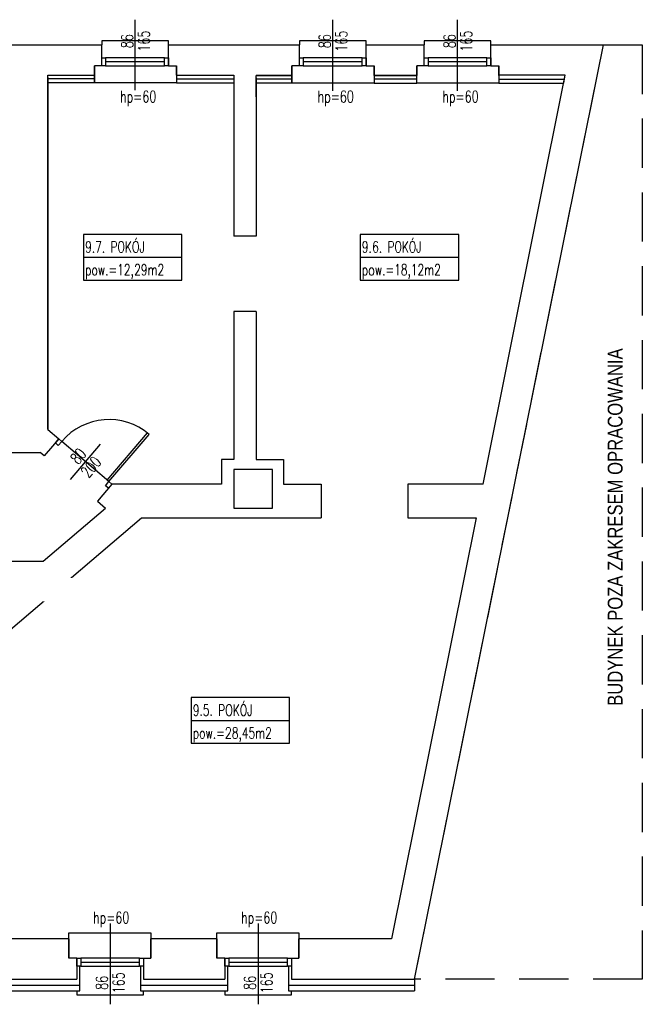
# Model space of a CAD drawing. Header units: inches. Extents: x -23201 to -18535, y -9985 to 4139.
# Tile 20 of 25: x -19338 to -18535, y -1380 to -109. Entities that reach past the tile are written whole.
import ezdxf
from ezdxf.enums import TextEntityAlignment as Align

# ---------------------------------------------------------------- set-up
doc = ezdxf.new("R2010")
doc.units = ezdxf.units.IN
doc.header["$MEASUREMENT"] = 0
doc.linetypes.add('DASHED', pattern=[19.05, 12.7, -6.35])
for name, color, linetype in [('01 sciana', 252, 'Continuous'), ('04_stolarka_cienka', 252, 'Continuous'), ('11_opisy_tekst', 252, 'Continuous'), ('___ramka', 252, 'Continuous'), ('__proj_docieplenie', 252, 'BATTING'), ('__wyżej', 252, 'DASHED'), ('_stolarka', 252, 'Continuous'), ('opisy', 252, 'Continuous'), ('P_opis', 252, 'Continuous')]:
    doc.layers.add(name, color=color, linetype=linetype)
doc.styles.add('OPISY POM_50', font='simplex.shx', dxfattribs={"width": 0.7, "height": 0.13})
doc.styles.get("Standard").update_dxf_attribs({"font": 'arial.ttf'})
doc.linetypes.add('BATTING', pattern='A,0.00254,-2.54,[134,ltypeshp.shx,S=2.54,R=0,X=-2.54,Y=0],-5.08,[134,ltypeshp.shx,S=2.54,R=180,X=2.54,Y=0],-2.54', length=10.16254)
doc.linetypes.add('ZIGZAG', pattern='A,0.00254,-5.08,[131,ltypeshp.shx,S=5.08,R=0,X=-5.08,Y=0],-10.16,[131,ltypeshp.shx,S=5.08,R=180,X=5.08,Y=0],-5.08', length=20.32254)

msp = doc.modelspace()

# ---------------------------------------------------------------- linework, layer by layer
at = {"layer": '01 sciana'}
for p, q in [((-19278.7, -141.6), (-19232.1, -141.6)), ((-19232.1, -168.6), (-19232.1, -141.6)), ((-19146.1, -141.6), (-18977.1, -141.6)), ((-19146.1, -168.6), (-19146.1, -141.6)), ((-18977.1, -168.6), (-18977.1, -141.6)), ((-18891.1, -141.6), (-18816.1, -141.6)), ((-18891.1, -168.6), (-18891.1, -141.6)), ((-18828.6, -1347.6), (-18584.7, -141.6)), ((-18816.1, -168.6), (-18816.1, -141.6)), ((-18730.1, -141.6), (-18584.7, -141.6)), ((-18730.1, -168.6), (-18730.1, -141.6)), ((-19241.7, -180.6), (-19241.7, -168.6)), ((-19232.1, -168.6), (-19241.7, -168.6)), ((-19241.7, -168.6), (-19241.7, -180.6)), ((-19146.1, -168.6), (-19135.7, -168.6)), ((-19135.7, -180.6), (-19135.7, -168.6)), ((-19135.7, -168.6), (-19135.7, -180.6)), ((-18986.8, -181.1), (-18986.8, -168.6)), ((-18977.1, -168.6), (-18986.8, -168.6)), ((-18986.8, -168.6), (-18986.8, -181.1)), ((-18891.1, -168.6), (-18880.8, -168.6)), ((-18880.8, -181.1), (-18880.8, -168.6)), ((-18880.8, -168.6), (-18880.8, -181.1)), ((-18825.8, -181.1), (-18825.8, -168.6)), ((-18816.1, -168.6), (-18825.8, -168.6)), ((-18825.8, -168.6), (-18825.8, -181.1)), ((-18730.1, -168.6), (-18719.8, -168.6)), ((-18719.8, -181.1), (-18719.8, -168.6)), ((-18719.8, -168.6), (-18719.8, -180.6)), ((-19301.7, -180.6), (-19241.7, -180.6)), ((-19135.7, -180.6), (-19061.7, -180.6)), ((-19061.7, -180.6), (-19061.7, -388.6)), ((-19032.7, -181.1), (-18986.8, -181.1)), ((-18986.8, -181.1), (-19032.7, -181.1)), ((-19032.7, -208.6), (-19032.7, -181.1)), ((-18880.8, -181.1), (-18825.8, -181.1)), ((-18825.8, -181.1), (-18880.8, -181.1)), ((-18740.2, -708.5), (-18634, -180.6)), ((-18634, -180.6), (-18719.8, -180.6)), ((-19032.7, -388.6), (-19061.7, -388.6)), ((-19061.7, -485.6), (-19061.7, -676.6)), ((-19032.7, -485.6), (-19061.7, -485.6)), ((-19061.7, -676.6), (-19077.7, -676.6)), ((-19077.7, -676.6), (-19077.7, -708.6)), ((-19219, -708.6), (-19237.8, -730.6)), ((-19219, -708.6), (-19237.8, -730.6)), ((-19077.7, -708.6), (-19219, -708.6)), ((-18740.2, -708.5), (-18837, -708.6)), ((-18837, -708.6), (-18837, -752.1)), ((-19237.8, -730.6), (-19227.5, -739.5)), ((-19274.7, -1295.6), (-19274.7, -1320.6)), ((-19274.7, -1320.6), (-19274.7, -1295.6)), ((-19168.7, -1295.6), (-19168.7, -1320.6)), ((-19168.7, -1320.6), (-19168.7, -1295.6)), ((-19083.7, -1320.6), (-19083.7, -1295.6)), ((-19083.7, -1295.6), (-19083.7, -1320.6)), ((-19083.7, -1320.6), (-19083.7, -1295.6)), ((-18977.7, -1295.6), (-18977.7, -1320.6)), ((-18977.7, -1320.6), (-18977.7, -1295.6)), ((-19264.3, -1320.6), (-19274.7, -1320.6)), ((-19264.3, -1320.6), (-19264.3, -1347.6)), ((-19178.3, -1320.6), (-19168.7, -1320.6)), ((-19178.3, -1320.6), (-19178.3, -1347.6)), ((-19073.3, -1320.6), (-19083.7, -1320.6)), ((-19073.3, -1320.6), (-19073.3, -1347.6)), ((-18987.3, -1320.6), (-18977.7, -1320.6)), ((-18987.3, -1320.6), (-18987.3, -1347.6)), ((-19462.3, -1347.6), (-19264.3, -1347.6)), ((-19178.3, -1347.6), (-19073.3, -1347.6)), ((-18987.3, -1347.6), (-18828.6, -1347.6))]:
    msp.add_line(p, q, dxfattribs=at)
for points in [[(-19403, -141.6), (-19232.1, -141.6)], [(-19146.1, -141.6), (-19005.4, -141.6)], [(-19301.7, -183.6), (-19301.7, -638), (-19287.5, -650.2), (-19306.3, -672.2), (-19311.7, -667.6)], [(-19301.7, -638), (-19301.7, -180.6)], [(-19032.7, -184.1), (-19032.7, -388.6)], [(-19032.7, -485.6), (-19032.7, -676.6), (-18997.7, -676.6), (-18997.7, -708.6), (-18949, -708.6), (-18949, -752.1)], [(-19698.7, -667.6), (-19311.7, -667.6)], [(-19427.7, -849.1), (-19498.7, -849.1), (-19498.7, -808.1), (-19307.9, -808.1), (-19227.5, -739.5)], [(-19349.7, -1295.6), (-19349.7, -896.3), (-19180.7, -752.1), (-18949, -752.1)], [(-18749, -752.1), (-18858.4, -1295.6), (-18977.7, -1295.6)], [(-18837, -752.1), (-18749, -752.1)], [(-19274.7, -1295.6), (-19349.7, -1295.6)], [(-19083.7, -1295.6), (-19168.7, -1295.6)]]:
    msp.add_lwpolyline(points, dxfattribs=at)
msp.add_lwpolyline([(-19061.7, -739.6), (-19011.7, -739.6), (-19011.7, -689.6), (-19061.7, -689.6)], close=True, dxfattribs=at)
at = {"layer": '04_stolarka_cienka'}
for p, q in [((-19189.1, -200.3), (-19189.1, -109.2)), ((-18934.1, -200.8), (-18934.1, -109.2)), ((-18773.1, -200.8), (-18773.1, -109.2)), ((-19151.1, -158.6), (-19227.1, -158.6)), ((-19151.1, -163.6), (-19227.1, -163.6)), ((-18896.1, -158.6), (-18972.1, -158.6)), ((-18896.1, -163.6), (-18972.1, -163.6)), ((-18735.1, -158.6), (-18811.1, -158.6)), ((-18735.1, -163.6), (-18811.1, -163.6)), ((-19227.1, -168.6), (-19151.1, -168.6)), ((-18972.1, -168.6), (-18896.1, -168.6)), ((-18811.1, -168.6), (-18735.1, -168.6)), ((-19221.3, -1275.8), (-19221.3, -1380)), ((-19030.3, -1275.8), (-19030.3, -1380)), ((-19183.3, -1320.6), (-19259.3, -1320.6)), ((-18992.3, -1320.6), (-19068.3, -1320.6)), ((-19259.3, -1325.6), (-19183.3, -1325.6)), ((-19259.3, -1330.6), (-19183.3, -1330.6)), ((-19068.3, -1325.6), (-18992.3, -1325.6)), ((-19068.3, -1330.6), (-18992.3, -1330.6))]:
    msp.add_line(p, q, dxfattribs=at)
for points in [[(-19146.1, -141.6), (-19146.1, -136.6), (-19232.1, -136.6), (-19232.1, -141.6)], [(-18891.1, -141.6), (-18891.1, -136.6), (-18977.1, -136.6), (-18977.1, -141.6)], [(-18730.1, -141.6), (-18730.1, -136.6), (-18816.1, -136.6), (-18816.1, -141.6)], [(-19135.7, -180.6), (-19135.7, -190.6), (-19241.7, -190.6), (-19241.7, -180.6)], [(-18880.8, -181.1), (-18880.8, -191.1), (-18986.8, -191.1), (-18986.8, -181.1)], [(-18719.8, -181.1), (-18719.8, -191.1), (-18825.8, -191.1), (-18825.8, -181.1)], [(-19274.7, -1295.6), (-19274.7, -1287.6), (-19168.7, -1287.6), (-19168.7, -1295.6)], [(-19083.7, -1295.6), (-19083.7, -1287.6), (-18977.7, -1287.6), (-18977.7, -1295.6)], [(-19264.3, -1362.6), (-19264.3, -1367.6), (-19178.3, -1367.6), (-19178.3, -1362.6)], [(-19073.3, -1362.6), (-19073.3, -1367.6), (-18987.3, -1367.6), (-18987.3, -1362.6)]]:
    msp.add_lwpolyline(points, dxfattribs=at)
for points in [[(-19232.1, -158.6), (-19227.1, -158.6), (-19227.1, -168.6), (-19232.1, -168.6)], [(-19151.1, -158.6), (-19146.1, -158.6), (-19146.1, -168.6), (-19151.1, -168.6)], [(-18977.1, -158.6), (-18972.1, -158.6), (-18972.1, -168.6), (-18977.1, -168.6)], [(-18896.1, -158.6), (-18891.1, -158.6), (-18891.1, -168.6), (-18896.1, -168.6)], [(-18816.1, -158.6), (-18811.1, -158.6), (-18811.1, -168.6), (-18816.1, -168.6)], [(-18735.1, -158.6), (-18730.1, -158.6), (-18730.1, -168.6), (-18735.1, -168.6)], [(-19259.3, -1330.6), (-19264.3, -1330.6), (-19264.3, -1320.6), (-19259.3, -1320.6)], [(-19178.3, -1330.6), (-19183.3, -1330.6), (-19183.3, -1320.6), (-19178.3, -1320.6)], [(-19068.3, -1330.6), (-19073.3, -1330.6), (-19073.3, -1320.6), (-19068.3, -1320.6)], [(-18987.3, -1330.6), (-18992.3, -1330.6), (-18992.3, -1320.6), (-18987.3, -1320.6)]]:
    msp.add_lwpolyline(points, close=True, dxfattribs=at)
at = {"layer": '__proj_docieplenie', "linetype": 'Continuous'}
for points in [[(-19241.7, -180.6), (-19241.7, -190.6), (-19301.7, -190.6)], [(-19135.7, -180.6), (-19135.7, -190.6), (-19061.7, -190.6)], [(-18986.8, -181.1), (-18986.8, -191.1), (-19032.7, -191.1)], [(-18880.8, -181.1), (-18880.8, -191.1), (-18825.8, -191.1), (-18825.8, -181.1)], [(-18719.8, -181.1), (-18719.8, -191.1), (-18636.1, -191.1), (-18634, -180.6)], [(-19462.3, -1330.6), (-19466.3, -1330.6), (-19466.3, -1362.6), (-19264.3, -1362.6), (-19260.3, -1362.6), (-19260.3, -1330.6), (-19264.3, -1330.6)], [(-19178.3, -1330.6), (-19182.3, -1330.6), (-19182.3, -1362.6), (-19073.3, -1362.6), (-19069.3, -1362.6), (-19069.3, -1330.6), (-19073.3, -1330.6)], [(-18987.3, -1330.6), (-18991.3, -1330.6), (-18991.3, -1362.6), (-18831.6, -1362.6)], [(-18828.6, -1347.6), (-18828.6, -1362.6)], [(-19466.3, -1362.6), (-19260.3, -1362.6)], [(-19182.3, -1362.6), (-19069.3, -1362.6)], [(-18991.3, -1362.6), (-18828.6, -1362.6)]]:
    msp.add_lwpolyline(points, dxfattribs=at)
at = {"layer": '__proj_docieplenie', "linetype": 'ZIGZAG'}
for points in [[(-19241.7, -185.6), (-19301.7, -185.6)], [(-19135.7, -185.6), (-19061.7, -185.6)], [(-18986.8, -186.1), (-19032.7, -186.1)], [(-18825.8, -186.1), (-18880.8, -186.1)], [(-18719.8, -186.1), (-18635.1, -186.1)]]:
    msp.add_lwpolyline(points, dxfattribs=at)
at = {"layer": '__proj_docieplenie', "ltscale": 0.7}
for points in [[(-19466.3, -1355.1), (-19260.3, -1355.1)], [(-19182.3, -1355.1), (-19069.3, -1355.1)], [(-18991.3, -1355.1), (-18828.6, -1355.1)]]:
    msp.add_lwpolyline(points, dxfattribs=at)
at = {"layer": '__wyżej', "ltscale": 5}
msp.add_lwpolyline([(-18584.7, -141.6), (-18534.7, -141.6), (-18534.7, -1347.6), (-18828.6, -1347.6), (-18584.7, -141.6)], dxfattribs=at)
at = {"layer": '_stolarka'}
for p, q in [((-19225.1, -703.4), (-19173.2, -642.6)), ((-19222.8, -705.3), (-19170.9, -644.5)), ((-19222.8, -705.3), (-19283.7, -653.4)), ((-19234.2, -657), (-19273.1, -702.7))]:
    msp.add_line(p, q, dxfattribs=at)
at = {"layer": '_stolarka', "flags": 128}
for points in [[(-19287.5, -650.2), (-19283.7, -653.4), (-19288.2, -658.7), (-19292, -655.5), (-19287.5, -650.2)], [(-19222.8, -705.3), (-19219, -708.6), (-19223.5, -713.9), (-19227.3, -710.6), (-19222.8, -705.3)]]:
    msp.add_lwpolyline(points, dxfattribs=at)
at = {"layer": '_stolarka'}
msp.add_arc((-19222.8, -705.3), 80, 49.5295, 139.5295, dxfattribs=at)
at = {"layer": 'opisy'}
for p, q in [((-19255.9, -415.8), (-19128.7, -415.8)), ((-18898.8, -415.8), (-18771.6, -415.8)), ((-19116.9, -1013.7), (-18989.7, -1013.7))]:
    msp.add_line(p, q, dxfattribs=at)
for points in [[(-19255.9, -445.2), (-19128.7, -445.2), (-19128.7, -386.3), (-19255.9, -386.3)], [(-18898.8, -445.2), (-18771.6, -445.2), (-18771.6, -386.3), (-18898.8, -386.3)], [(-19116.9, -1043.1), (-18989.7, -1043.1), (-18989.7, -984.2), (-19116.9, -984.2)]]:
    msp.add_lwpolyline(points, close=True, dxfattribs=at)

# ---------------------------------------------------------------- texts
at = {"layer": '11_opisy_tekst', "style": 'OPISY POM_50', "width": 0.7}
for s, rotation, p in [('165', 90, (-19177.8, -136.9)), ('165', 90, (-18922.9, -136.9)), ('165', 90, (-18761.9, -136.9)), ('86', 90, (-19199.3, -136.9)), ('86', 90, (-18944.4, -136.9)), ('86', 90, (-18783.4, -136.9)), ('80', 49.5295, (-19262.4, -672.4)), ('200', 49.5295, (-19246.1, -686.4)), ('86', 90, (-19232, -1352.2)), ('165', 90, (-19210.5, -1352.2)), ('86', 90, (-19041, -1352.2)), ('165', 90, (-19019.5, -1352.2))]:
    msp.add_text(s, height=15, rotation=rotation, dxfattribs=at).set_placement(p, align=Align.MIDDLE_CENTER)
for p in [(-19185.2, -208.4), (-18930.3, -208.4), (-18769.3, -208.4), (-19220, -1268), (-19029, -1268)]:
    msp.add_text('hp=60', height=15, dxfattribs=at).set_placement(p, align=Align.MIDDLE_CENTER)
for s, p in [('9.7. POKÓJ', (-19253.6, -409.7)), ('9.6. POKÓJ', (-18896.4, -409.7)), ('pow.=12,29m2', (-19253.6, -439.1)), ('pow.=18,12m2', (-18896.4, -439.1)), ('9.5. POKÓJ', (-19114.6, -1007.6)), ('pow.=28,45m2', (-19114.6, -1037))]:
    msp.add_text(s, height=14.4, dxfattribs=at).set_placement(p)
at = {"layer": '___ramka', "lineweight": -3, "width": 0.8}
msp.add_text('BUDYNEK POZA ZAKRESEM OPRACOWANIA', height=19.2, rotation=90, dxfattribs=at).set_placement((-18560.1, -994.7))

# ---------------------------------------------------------------- next in the draw order: texts
at = {"layer": 'P_opis', "linetype": 'Continuous', "insert": (-19639.8, -852.3), "char_height": 15, "width": 665.013, "attachment_point": 7, "bg_fill": 2}
msp.add_mtext('{\\Fsimplex.shx|c0;\\W0.8;W}', dxfattribs=at)

doc.saveas('drawing.dxf')
